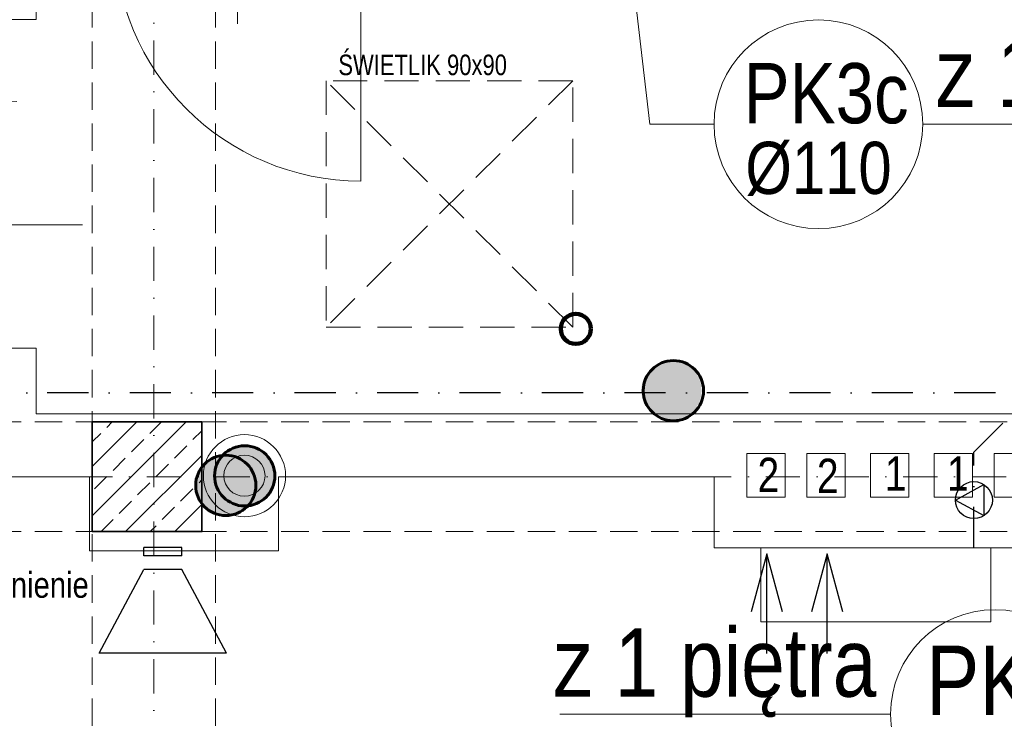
# Model space of a CAD drawing. Header units: millimetres. Extents: x -96593 to 66336, y -23969 to 7139.
# Tile 7 of 256: x -89308 to -88949, y -17644 to -17389. Entities that reach past the tile are written whole.
import ezdxf
from ezdxf.enums import TextEntityAlignment as Align

# ---------------------------------------------------------------- set-up
doc = ezdxf.new("R2010")
doc.units = ezdxf.units.MM
doc.linetypes.add('DASHDOT', pattern=[1, 0.5, -0.25, 0, -0.25])
doc.linetypes.add('DASHED', pattern=[0.75, 0.5, -0.25])
for name, color, linetype, lineweight in [('BA_drz', 7, 'Continuous', 18), ('BA_KS_ist.', 34, 'Continuous', 50), ('BA_txs', 2, 'Continuous', 18), ('Hp', 1, 'Continuous', 18), ('mm_klima_PROJ', 86, 'Continuous', 35), ('mm_klimatyzacja', 94, 'Continuous', 50), ('MM_KS_OPISY', 7, 'Continuous', 9), ('mm_SKROPLINY', 3, 'DASHDOT', 30), ('mm_WENT_graw', 200, 'Continuous', 15), ('mm_went_opis', 7, 'Continuous', 15), ('PG_KONSTRUKCJA', 5, 'Continuous', 35), ('PG_OSIE', 1, 'DASHDOT', 18), ('PG_PODCIĄGI', 1, 'DASHED', 18), ('PG_SZRAF', 1, 'Continuous', 18), ('PG_WENTYLACJA', 1, 'Continuous', 18), ('PG_WIDOKOWE_CIENKIE', 1, 'Continuous', 18), ('PG_ŚCIANY_DZIAŁOWE', 3, 'Continuous', 18), ('PG_ŚWIETLIKI', 1, 'DASHED', 18), ('WYPOSAŻENIE GARAŻU', 253, 'Continuous', 5)]:
    doc.layers.add(name, color=color, linetype=linetype, lineweight=lineweight)
doc.layers.add('PG_POMOCNICZNE', color=6, linetype='Continuous', lineweight=18, plot=False)
doc.styles.add('BIKTC', font='bikromsw.shx', dxfattribs={"width": 0.8})
doc.styles.add('BIKTS', font='bikromsw.shx', dxfattribs={"width": 0.85})
doc.styles.get("Standard").update_dxf_attribs({"font": 'arial.ttf'})

# ---------------------------------------------------------------- blocks, each defined once
blk = doc.blocks.new('A$C243F7E6F')
at = {"layer": 'PG_SZRAF'}
h = blk.add_hatch(dxfattribs=at)
h.set_pattern_fill('ANSI33', color=256, scale=2)
h.set_pattern_definition([(45, (-6891.598, -2675.306), (-8.980256, 8.980256), []), (45, (-6882.618, -2675.306), (-8.980256, 8.980256), [6.35, -3.175])])
h.paths.add_polyline_path([(0, 0), (40, 0), (40, -40), (0, -40)])
at = {"layer": 'PG_KONSTRUKCJA'}
blk.add_lwpolyline([(0, 0), (40, 0), (40, -40), (0, -40), (0, 0)], dxfattribs=at)
blk = doc.blocks.new('dr1h901')
at = {"color": 0}
blk.add_line((-0.5, 0), (-0.5, 1), dxfattribs=at)
blk.add_line((0, 0.3622), (0, -0.2655))
blk.add_arc((-0.5, 0), 1, 0, 90, dxfattribs=at)
blk = doc.blocks.new('A$Cb1a75cff')
at = {"layer": 'PG_ŚWIETLIKI', "ltscale": 25}
for p, q in [((90, 90), (0, 90)), ((0, 90), (0, 0)), ((90, 90), (0, 0)), ((0, 90), (90, 0)), ((90, 0), (90, 90)), ((0, 0), (90, 0))]:
    blk.add_line(p, q, dxfattribs=at)
at = {"layer": 'Hp', "style": 'BIKTC', "width": 0.8}
blk.add_text('ŚWIETLIK 90x90', height=7.5, rotation=90, dxfattribs=at).set_placement((0.2, 35.22), align=Align.BOTTOM_CENTER)
blk = doc.blocks.new('A$Cb13e7735')
at = {"layer": 'WYPOSAŻENIE GARAŻU', "color": 1, "lineweight": 30}
for p, q in [((0, 38.53), (46.39, 38.53)), ((0, 38.53), (16.22, 8)), ((46.39, 38.53), (30.17, 8)), ((16.22, 8), (23.19, 8)), ((23.19, 8), (30.17, 8)), ((16.22, 3), (23.19, 3)), ((16.22, 3), (16.22, 0)), ((23.19, 3), (30.17, 3)), ((30.17, 3), (30.17, 0)), ((16.22, 0), (30.17, 0))]:
    blk.add_line(p, q, dxfattribs=at)
blk = doc.blocks.new('A$C3e5ab8de')
at = {"layer": 'PG_WIDOKOWE_CIENKIE', "color": 40, "true_color": 0xf8d731}
for points in [[(1102.29, 23.13), (1116.29, 23.13), (1116.29, 7.13), (1102.29, 7.13)], [(1124.17, 23.13), (1138.17, 23.13), (1138.17, 7.13), (1124.17, 7.13)], [(1161.42, 23.13), (1147.42, 23.13), (1147.42, 7.13), (1161.42, 7.13)], [(1184.67, 23.13), (1170.67, 23.13), (1170.67, 7.13), (1184.67, 7.13)], [(1206.54, 23.13), (1192.54, 23.13), (1192.54, 7.13), (1206.54, 7.13)]]:
    blk.add_lwpolyline(points, close=True, dxfattribs=at)
for radius in [15, 7.5]:
    blk.add_circle((918.87, 15), radius, dxfattribs=at)
blk = doc.blocks.new('A$C370B491A')
at = {"layer": 'mm_went_opis', "color": 252, "lineweight": 30}
for points in [[(1991.82, 743.39), (1986.13, 764.65), (1980.43, 743.39)], [(1986.13, 728.2), (1986.13, 764.65)], [(2013.83, 743.39), (2008.13, 764.65), (2002.43, 743.39)], [(2008.13, 728.2), (2008.13, 764.65)]]:
    blk.add_lwpolyline(points, dxfattribs=at)
at = {"layer": 'PG_OSIE', "color": 252, "ltscale": 25}
for points in [[(1762.38, 2784.36), (1762.38, 0)], [(605.21, 792.76), (2885.46, 792.76)]]:
    blk.add_lwpolyline(points, dxfattribs=at)
at = {"layer": 'PG_PODCIĄGI', "color": 252, "ltscale": 20}
for points in [[(1739.88, 2631.76), (1739.88, 157.76)], [(1784.88, 2631.76), (1784.88, 157.76)], [(833.88, 812.76), (2687.88, 812.76)], [(833.88, 772.76), (2687.88, 772.76)]]:
    blk.add_lwpolyline(points, dxfattribs=at)
at = {"layer": 'PG_POMOCNICZNE', "color": 252}
for points in [[(2252.38, 815.76), (1719.38, 815.76), (1719.38, 839.76), (1705.38, 839.76), (1705.38, 959.76), (1719.38, 959.76), (1719.38, 982.76), (1874.38, 982.76), (1874.38, 1160.76), (2061.38, 1160.76), (2061.38, 1377.76)], [(1092.38, 773.76), (1289.88, 773.76), (1289.88, 769.76), (1334.88, 769.76), (1334.88, 797.76), (1408.88, 797.76), (1408.88, 772.76), (1508.88, 772.76), (1508.88, 792.76), (1738.88, 792.76), (1738.88, 765.76), (1807.88, 765.76), (1807.88, 792.76), (1966.88, 792.76), (1966.88, 766.76), (2084.88, 766.76), (2084.88, 792.76), (2164.88, 792.76), (2164.88, 767.76), (2188.38, 767.76), (2188.38, 188.76)]]:
    blk.add_lwpolyline(points, dxfattribs=at)
at = {"layer": 'PG_ŚCIANY_DZIAŁOWE', "color": 252}
blk.add_lwpolyline([(1652.38, 814.76), (1652.38, 792.76), (1738.88, 792.76), (1738.88, 765.76), (1807.88, 765.76), (1807.88, 792.76), (1966.88, 792.76), (1966.88, 766.76), (2084.88, 766.76), (2084.88, 792.76), (2164.88, 792.76), (2164.88, 767.76), (2207.38, 767.76), (2207.38, 772.76), (2236.38, 772.76), (2236.38, 801.76), (2246.88, 801.76), (2246.88, 815.76), (1719.38, 815.76), (1719.38, 839.76), (1705.38, 839.76), (1705.38, 814.76), (1652.38, 814.76)], dxfattribs=at)
at = {"layer": 'BA_drz', "color": 252, "xscale": 90, "yscale": 90, "zscale": -90, "rotation": 180}
blk.add_blockref('dr1h901', (1792.88, 990.76), dxfattribs=at)
at = {"layer": 'BA_drz', "color": 252, "extrusion": (0, 0, -1), "xscale": -90, "yscale": 89.99999999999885, "zscale": 90, "rotation": 270}
blk.add_blockref('dr1h901', (-1712.38, 884.76), dxfattribs=at)
at = {"layer": 'PG_KONSTRUKCJA', "color": 252}
blk.add_blockref('A$C243F7E6F', (1739.88, 812.76), dxfattribs=at)
at = {"layer": 'PG_WENTYLACJA', "color": 252}
blk.add_blockref('A$C3e5ab8de', (876.56, 778.13), dxfattribs=at)
at = {"layer": 'PG_WIDOKOWE_CIENKIE', "color": 252, "lineweight": 30, "rotation": 180}
blk.add_blockref('A$Cb13e7735', (1788.84, 766.91), dxfattribs=at)
at = {"layer": 'PG_ŚWIETLIKI', "color": 252, "rotation": 270}
blk.add_blockref('A$Cb1a75cff', (1825.25, 937.37), dxfattribs=at)
at = {"layer": 'BA_txs', "color": 252, "insert": (1678.76, 757.94), "char_height": 9.375, "width": 793.7526, "attachment_point": 1, "style": 'BIKTS'}
blk.add_mtext('nagłośnienie\\Psali', dxfattribs=at)
at = {"layer": 'mm_went_opis', "color": 252, "lineweight": 30, "style": 'BIKTS', "width": 0.85}
for s, p in [('2', (1982.73, 787.2)), ('2', (2004.39, 786.86)), ('1', (2029.18, 787.67)), ('1', (2051.89, 787.67))]:
    blk.add_text(s, height=12.5, dxfattribs=at).set_placement(p)
blk = doc.blocks.new('skrop')
at = {"layer": 'mm_SKROPLINY', "color": 0, "linetype": 'ByBlock', "lineweight": 30}
for p, q in [((-807.06, -12100.94), (-799.34, -12096.74)), ((-799.34, -12096.74), (-799.34, -12105.14)), ((-807.06, -12100.94), (-799.34, -12105.14))]:
    blk.add_line(p, q, dxfattribs=at)
blk.add_circle((-802.06, -12100.94), 5, dxfattribs=at)
blk = doc.blocks.new('A$C6e2b8caa')
at = {"layer": 'BA_KS_ist.', "color": 51, "linetype": 'Continuous', "lineweight": 140, "ltscale": 25, "true_color": 0xf7f281}
blk.add_circle((1094, -1150), 5.5, dxfattribs=at)

msp = doc.modelspace()

# ---------------------------------------------------------------- hatches: boundary and pattern name
at = {"layer": 'mm_went_opis', "lineweight": 60}
h = msp.add_hatch(color=4, dxfattribs=at)
h.dxf.hatch_style = 1
h.paths.add_polyline_path([(-89081.37, -17524.25, 0.00845), (-89081.37, -17524.62), (-89059.38, -17524.62, 0.00845), (-89059.37, -17524.25, 1)])
h.paths.add_polyline_path([(-89059.38, -17524.62), (-89081.37, -17524.62, 0.966758)])
h = msp.add_hatch(color=4, dxfattribs=at)
h.dxf.hatch_style = 1
h.paths.add_polyline_path([(-89237.14, -17555.33, 0.00845), (-89237.14, -17555.7), (-89215.15, -17555.7, 0.00845), (-89215.14, -17555.33, 1)])
h.paths.add_polyline_path([(-89215.15, -17555.7), (-89237.14, -17555.7, 0.966758)])
h = msp.add_hatch(color=4, dxfattribs=at)
h.dxf.hatch_style = 1
h.paths.add_polyline_path([(-89244.04, -17558.82, 0.00845), (-89244.03, -17559.19), (-89222.05, -17559.19, 0.00845), (-89222.04, -17558.82, 1)])
h.paths.add_polyline_path([(-89222.05, -17559.19), (-89244.03, -17559.19, 0.966758)])

# ---------------------------------------------------------------- linework, layer by layer
at = {"layer": 'mm_klimatyzacja', "color": 3, "linetype": 'Continuous', "lineweight": 20, "ltscale": 50}
msp.add_lwpolyline([(-88953.78, -17608.66), (-89037.78, -17608.66), (-89037.78, -17581.66), (-88953.78, -17581.66)], close=True, dxfattribs=at)
at = {"layer": 'MM_KS_OPISY'}
for p, q in [((-89078.23, -17426.93), (-89108.78, -17164.16)), ((-89054.83, -17426.93), (-89078.23, -17426.93)), ((-88978.63, -17426.93), (-88857.94, -17426.93)), ((-89111.05, -17642.31), (-88990.36, -17642.31))]:
    msp.add_line(p, q, dxfattribs=at)
for centre in [(-89016.73, -17426.93), (-88952.26, -17642.31)]:
    msp.add_circle(centre, 38.1, dxfattribs=at)
at = {"layer": 'mm_SKROPLINY', "ltscale": 30}
for p, q in [((-88861.82, -17525.06), (-89396.92, -17525.06)), ((-88959.96, -17546.7), (-88945.32, -17532.06)), ((-88959.96, -17581.66), (-88959.96, -17546.7))]:
    msp.add_line(p, q, dxfattribs=at)
at = {"layer": 'mm_went_opis', "color": 4, "lineweight": 60}
for centre in [(-89069.66, -17524.22), (-89226.14, -17555.33), (-89233.04, -17558.82)]:
    msp.add_circle(centre, 11, dxfattribs=at)

# ---------------------------------------------------------------- block references
at = {"layer": 'mm_klima_PROJ', "lineweight": 30, "xscale": 1.35, "yscale": 1.35, "zscale": 1.35}
msp.add_blockref('skrop', (-87877.18, -1227.91), dxfattribs=at)
at = {"layer": 'mm_WENT_graw', "color": 2, "lineweight": 60}
msp.add_blockref('A$C370B491A', (-91021.66, -18348.42), dxfattribs=at)
at = {"layer": 'mm_went_opis', "lineweight": 60}
msp.add_blockref('A$C6e2b8caa', (-90199.28, -16351.66), dxfattribs=at)

# ---------------------------------------------------------------- texts
at = {"layer": 'MM_KS_OPISY', "attachment_point": 1}
for s, width, insert, char_height in [('{\\fArial Narrow|b0|i0|c238|p34;z 1 piętra}', 200.9859, (-88973.81, -17395.61), 25), ('{\\fArial Narrow|b0|i0|c238|p34;PK3c}', 25.4, (-89044.05, -17404.59), 22), ('{\\fArial Narrow|b0|i0|c238|p34;%%C110}', 0.5033, (-89043.39, -17433.34), 19.05), ('{\\fArial Narrow|b0|i0|c238|p34;z 1 piętra\\Pna dach}', 200.9859, (-89113.38, -17610.98), 25), ('\\fArial Narrow|b0|i0|c238|p34;PK1', 0.5033, (-88977.39, -17617.32), 25.4)]:
    msp.add_mtext_dynamic_manual_height_columns(s, width=width, gutter_width=1, heights=[0], dxfattribs=dict(at, insert=insert, char_height=char_height))

doc.saveas('drawing.dxf')
